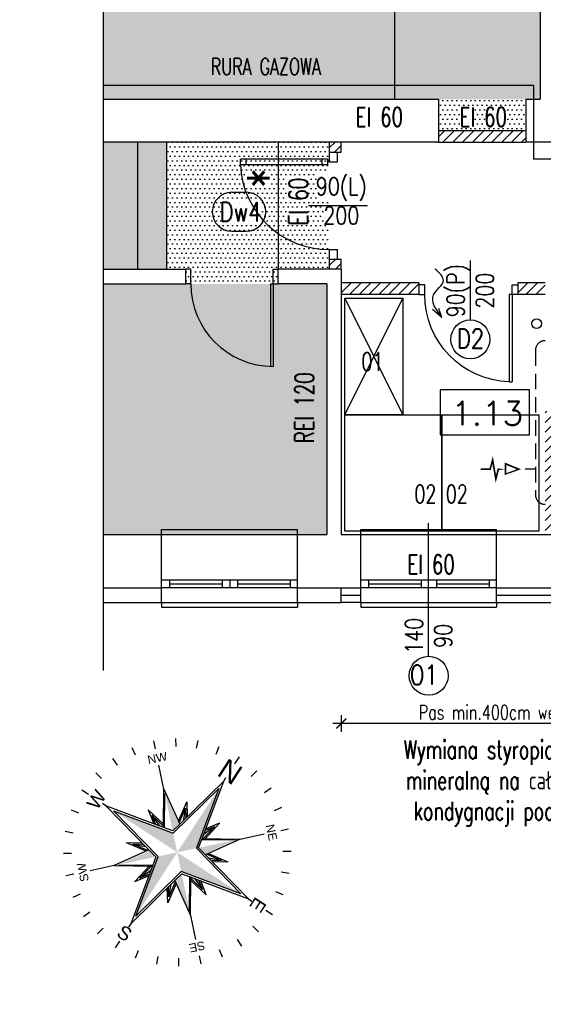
# Model space of a CAD drawing. Header units: millimetres. Extents: x 31969 to 285678, y -69766 to -1123.
# Tile 159 of 176: x 180876 to 181415, y -11089 to -10075. Entities that reach past the tile are written whole.
import ezdxf
from ezdxf.enums import TextEntityAlignment as Align
from ezdxf.lldxf.tags import DXFTag

# ---------------------------------------------------------------- set-up
doc = ezdxf.new("R2010")
doc.units = ezdxf.units.MM
doc.linetypes.add('KRE_16_8', pattern=[24, 16, -8])
for name, color, linetype in [('a- wentylacja Łukasza 2', 118, 'Continuous'), ('a-biblioteka', 251, 'Continuous'), ('a-izolacja 1', 3, 'Continuous'), ('a-opis 1', 3, 'Continuous'), ('a-opis 3', 15, 'Continuous'), ('a-opis stolarki 1', 3, 'Continuous'), ('a-opis stolarki 2', 1, 'Continuous'), ('a-opis technologii 2', 12, 'Continuous'), ('a-przekrój 1', 3, 'Continuous'), ('a-przekrój 2', 251, 'Continuous'), ('a-schody', 3, 'Continuous'), ('a-stolarka drzwiowa', 3, 'Continuous'), ('a-stolarka istniejąca', 3, 'Continuous'), ('a-stolarka okienna', 3, 'Continuous'), ('a-szkło', 4, 'Continuous'), ('a-szraf', 252, 'Continuous'), ('a-wymiary', 11, 'Continuous'), ('a-wyposażenie', 84, 'Continuous'), ('a-ściany działowe projektowane', 5, 'Continuous'), ('a-ściany istniejące murowane', 6, 'Continuous')]:
    doc.layers.add(name, color=color, linetype=linetype)
doc.styles.add('APLUS', font='arial.ttf', dxfattribs={"width": 0.6})
doc.styles.add('MAREK', font='simplex.shx')
doc.styles.add('RS01507', font='romans.shx', dxfattribs={"width": 0.7, "height": 0.15})
doc.styles.add('WYMIAR', font='romans.shx', dxfattribs={"width": 0.8})
doc.linetypes.add('BATTING', pattern='A,0.0001,-0.1,[134,ltypeshp.shx,S=0.1,R=0,X=-0.1,Y=0],-0.2,[134,ltypeshp.shx,S=0.1,R=180,X=0.1,Y=0],-0.1', length=0.4001)
tags = doc.linetypes.add('DASHED', pattern=[0.75, 0.5, -0.25]).pattern_tags.tags
tags[6:7] = [DXFTag(74, 4), DXFTag(75, 0), DXFTag(340, '0'), DXFTag(46, 1.0), DXFTag(50, 0.0), DXFTag(44, 0.0), DXFTag(45, 0.0)]
tags[4:5] = [DXFTag(74, 4), DXFTag(75, 0), DXFTag(340, '0'), DXFTag(46, 1.0), DXFTag(50, 0.0), DXFTag(44, 0.0), DXFTag(45, 0.0)]
doc.dimstyles.new('MAREK', dxfattribs={"dimscale": 0.85, "dimtxt": 17, "dimasz": 12, "dimexe": 10, "dimexo": 0.625, "dimgap": 5, "dimtad": 1, "dimdec": 1, "dimdsep": 46, "dimtxsty": 'MAREK', "dimblk1": 'ARCHTICK', "dimblk2": 'ARCHTICK', "dimsah": 1, "dimcen": 2.5, "dimdle": 10, "dimadec": 0, "dimazin": 0, "dimtfac": 1, "dimtdec": 1, "dimtmove": 1, "dimatfit": 3, "dimldrblk": 'ARCHTICK', "dimfxl": 10, "dimfxlon": 1, "dimtolj": 1, "dimtzin": 0, "dimarcsym": 0})
pattern_1 = [(0, (40748.73406405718, 0), (2.38125, 4.762499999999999), [0, -4.762499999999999])]
pattern_2 = [(45, (40748.73406405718, 0), (-5.051394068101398, 5.051394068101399), [])]

# ---------------------------------------------------------------- blocks, each defined once
blk = doc.blocks.new('SYMBOL N')
for p, q in [((-45.98442261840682, 227.7220822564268), (-49.48439872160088, 245.0540076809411)), ((0.001221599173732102, 232.3188148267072), (0.001221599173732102, 250.0005984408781)), ((45.37558924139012, 227.8446748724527), (48.82513411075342, 245.1867079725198)), ((-89.1332630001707, 214.539166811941), (-95.91730557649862, 230.8677380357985)), ((88.72367474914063, 214.7098965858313), (95.4726756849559, 231.0529825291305)), ((-129.0678640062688, 193.1661357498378), (-138.891336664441, 207.8680015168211)), ((0.001221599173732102, 186.9462188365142), (0.001221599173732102, 195.8501365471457)), ((128.5514677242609, 193.5118141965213), (138.3321328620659, 208.2421930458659)), ((-164.2116190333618, 164.2931734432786), (-176.7145281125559, 176.7960825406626)), ((0.001221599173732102, 186.9462188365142), (-29.30092200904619, 55.07801100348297)), ((29.3197894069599, 55.00409735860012), (0.001221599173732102, 186.9462188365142)), ((164.312016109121, 164.23737633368), (176.8149252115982, 176.7402854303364)), ((-30.3526526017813, 30.35447264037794), (0.001221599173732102, 166.9557754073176)), ((0.001221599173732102, 166.9557754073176), (30.35509580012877, 30.35447264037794)), ((-193.4829241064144, 128.5377237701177), (-208.213302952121, 138.3183889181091)), ((-99.99549178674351, 100.0400379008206), (-138.0721386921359, 138.1450252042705)), ((100.0588805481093, 100.0212490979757), (138.163867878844, 138.0978960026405)), ((193.1667589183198, 129.069684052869), (207.8686246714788, 138.8931566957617)), ((-214.6789808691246, 88.71541057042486), (-231.0220668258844, 95.46441150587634)), ((-29.21939230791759, 55.05989446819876), (-99.95848347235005, 100.0770462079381)), ((-99.95848347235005, 100.0770462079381), (-54.95738044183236, 29.36317367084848)), ((-92.89079442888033, 93.00935715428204), (-52.70583726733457, 29.86348411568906)), ((-35.22229815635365, 58.82263717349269), (-43.24608102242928, 104.4088229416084)), ((-43.24608102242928, 104.4088229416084), (-24.33268790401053, 77.43651605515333)), ((-31.73345797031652, 56.60240785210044), (-37.86087678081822, 91.41462273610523)), ((-37.86087678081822, 91.41462273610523), (-25.22942034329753, 73.40095814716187)), ((-37.86087678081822, 91.41462273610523), (-27.03480209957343, 65.27621268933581)), ((-37.76280993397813, 91.45517871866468), (-26.96477593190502, 65.30517232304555)), ((43.37293483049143, 104.3923532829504), (24.41191385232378, 77.45350660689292)), ((37.96477954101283, 91.40768848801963), (25.30151443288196, 73.41637055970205)), ((37.96477954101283, 91.40768848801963), (27.09253775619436, 65.28844785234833)), ((37.96134326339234, 91.37396159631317), (27.1072403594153, 65.2471779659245)), ((29.3197894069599, 55.00409735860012), (100.0588805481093, 100.0212490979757)), ((29.82009985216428, 52.75255417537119), (92.99119150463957, 92.9535600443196)), ((31.7758605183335, 56.60635449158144), (37.96477954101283, 91.40768848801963)), ((35.26861819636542, 58.82041590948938), (43.37293483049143, 104.3923532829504)), ((100.0588805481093, 100.0212490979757), (55.05796226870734, 29.30737656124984)), ((214.5397899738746, 89.13508304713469), (230.8683611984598, 95.91912561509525)), ((-227.8128295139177, 45.37311595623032), (-245.1548626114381, 48.82266081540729)), ((-58.81859587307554, 35.26799504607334), (-104.390533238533, 43.37231167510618)), ((-104.390533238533, 43.37231167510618), (-77.45168655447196, 24.41129069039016)), ((-29.30092200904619, 55.07801100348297), (-33.98708560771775, 33.9889056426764)), ((33.98952880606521, 33.9889056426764), (29.3197894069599, 55.00409735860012)), ((58.82326032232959, 35.22411821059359), (104.4094461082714, 43.24790105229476)), ((104.4094461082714, 43.24790105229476), (77.43713921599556, 24.33450796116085)), ((227.7227054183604, 45.98624265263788), (245.0546308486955, 49.48621877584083)), ((-54.95017428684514, 29.33074393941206), (-186.9443987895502, 0.0005984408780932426)), ((-166.9539553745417, 0.0005984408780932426), (-30.3526526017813, 30.35447264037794)), ((-91.40586845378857, 37.96415637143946), (-65.28662782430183, 27.0919146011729)), ((-56.60453445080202, 31.77523735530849), (-91.40586845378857, 37.96415637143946)), ((-91.40586845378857, 37.96415637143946), (-73.4145505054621, 25.3008912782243)), ((-91.37214156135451, 37.96072010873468), (-65.24535791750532, 27.10661721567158)), ((-33.98708560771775, 33.9889056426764), (-54.95017428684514, 29.33074393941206)), ((30.35509580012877, 30.35447264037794), (166.9563985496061, 0.0005984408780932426)), ((55.05795358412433, 29.30733744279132), (33.98952880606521, 33.9889056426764)), ((186.9468420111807, 0.0005984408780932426), (55.05795358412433, 29.30733744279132)), ((56.6030310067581, 31.7352780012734), (91.41524590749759, 37.86269681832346)), ((91.41524590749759, 37.86269681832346), (65.27683586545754, 27.03662215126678)), ((91.41524590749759, 37.86269681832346), (73.40158131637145, 25.23124038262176)), ((-232.3169947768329, 0.0005984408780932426), (-249.9987784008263, 0.0005984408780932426)), ((-186.9443987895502, 0.0005984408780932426), (-195.8483165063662, 0.0005984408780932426)), ((-186.9443987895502, 0.0005984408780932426), (-55.00227731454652, -29.31796936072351)), ((-30.3526526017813, -30.35327575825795), (-166.9539553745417, 0.0005984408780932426)), ((166.9563985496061, 0.0005984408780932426), (30.35509580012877, -30.35327575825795)), ((55.12164808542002, -29.29198714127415), (186.9468420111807, 0.0005984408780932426)), ((186.9468420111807, 0.0005984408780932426), (195.8507597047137, 0.0005984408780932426)), ((232.3194379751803, 0.0005984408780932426), (250.0012215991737, 0.0005984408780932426)), ((-104.390533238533, -43.37111479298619), (-77.45168655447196, -24.41009380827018)), ((-58.81859587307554, -35.26679816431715), (-104.390533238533, -43.37111479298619)), ((-55.00227731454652, -29.31796936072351), (-100.0194290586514, -100.057060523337)), ((-91.45335868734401, -37.76343309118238), (-65.30335228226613, -26.96539910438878)), ((-91.40586845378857, -37.96295948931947), (-73.4145505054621, -25.29969439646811)), ((-91.40586845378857, -37.96295948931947), (-65.28662782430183, -27.09071771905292)), ((-56.60453445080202, -31.7740404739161), (-91.40586845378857, -37.96295948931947)), ((-55.00227731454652, -29.31796936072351), (-33.98708560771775, -33.98770876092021)), ((-33.98708560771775, -33.98770876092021), (-29.30555650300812, -55.05595748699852)), ((0.001221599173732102, -166.9545785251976), (-30.3526526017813, -30.35327575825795)), ((30.35509580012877, -30.35327575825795), (0.001221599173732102, -166.9545785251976)), ((29.32442390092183, -54.98204384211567), (33.98952880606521, -33.98770876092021)), ((33.98952880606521, -33.98770876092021), (55.12164808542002, -29.29198714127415)), ((52.85113123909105, -29.76248269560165), (93.05213709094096, -92.93357435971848)), ((55.10267441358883, -29.26217225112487), (100.1198261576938, -100.0012634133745)), ((56.6030310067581, -31.73408111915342), (91.41524590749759, -37.86149993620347)), ((58.82326032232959, -35.2229213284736), (104.4094461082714, -43.24670417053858)), ((91.41524590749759, -37.86149993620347), (65.27683586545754, -27.0354252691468)), ((91.41524590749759, -37.86149993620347), (73.40158131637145, -25.23004350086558)), ((104.4094461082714, -43.24670417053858), (77.43713921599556, -24.33331107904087)), ((-227.7202621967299, -45.9850457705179), (-245.052187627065, -49.48502189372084)), ((-100.0194290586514, -100.057060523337), (-29.30555650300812, -55.05595748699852)), ((-92.95174001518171, -92.98937146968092), (-29.8058669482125, -52.80441430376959)), ((-35.22229815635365, -58.82144029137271), (-43.24608102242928, -104.4076260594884)), ((-31.73345797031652, -56.60121097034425), (-37.86087678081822, -91.41342585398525)), ((-29.30555650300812, -55.05595748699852), (0.001221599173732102, -186.9450219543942)), ((0.001221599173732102, -186.9450219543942), (29.32442390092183, -54.98204384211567)), ((100.1198261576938, -100.0012634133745), (29.40595360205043, -55.00016037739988)), ((31.7758605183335, -56.60515760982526), (37.96477954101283, -91.40649160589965)), ((35.26861819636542, -58.8192190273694), (43.37293483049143, -104.3911564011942)), ((227.8957445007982, -45.27295533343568), (245.2377775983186, -48.72250019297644)), ((-43.24608102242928, -104.4076260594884), (-24.33268790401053, -77.43531917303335)), ((-37.86087678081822, -91.41342585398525), (-27.03480209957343, -65.27501580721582)), ((-37.86087678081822, -91.41342585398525), (-27.03480209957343, -65.27501580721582)), ((-37.86087678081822, -91.41342585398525), (-25.22942034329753, -73.39976126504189)), ((43.37293483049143, -104.3911564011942), (24.41191385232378, -77.45230972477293)), ((37.96477954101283, -91.40649160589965), (25.30151443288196, -73.41517367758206)), ((37.86331997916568, -91.41342585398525), (27.03724529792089, -65.27501580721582)), ((37.96477954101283, -91.40649160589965), (27.09253775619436, -65.28725097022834)), ((-214.5373467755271, -89.1338861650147), (-230.8659180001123, -95.91792873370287)), ((-99.95848347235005, -100.038271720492), (-138.0634707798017, -138.1149186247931)), ((100.1198261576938, -100.0012634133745), (138.1964730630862, -138.1062507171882)), ((214.7795691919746, -88.63274546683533), (231.1226551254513, -95.38174640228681)), ((-193.1643156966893, -129.0684871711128), (-207.8661814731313, -138.8919598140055)), ((193.5974084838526, -128.4755653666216), (208.3277873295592, -138.2562305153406)), ((-164.2116190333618, -164.2543989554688), (-176.7145281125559, -176.7573080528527)), ((164.335953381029, -164.2543989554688), (176.8388624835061, -176.7573080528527)), ((-128.4494023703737, -193.5090870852), (-138.2300675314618, -208.2394659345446)), ((0.001221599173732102, -186.9450219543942), (0.001221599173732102, -195.8489396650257)), ((129.0703072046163, -193.1649388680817), (138.8937798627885, -207.8668046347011)), ((-88.62378387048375, -214.6879424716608), (-95.37278480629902, -231.03102841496)), ((89.13570619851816, -214.537969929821), (95.91974877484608, -230.8665411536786)), ((-45.28157815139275, -227.8042066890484), (-48.73112299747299, -245.1462397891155)), ((0.001221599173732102, -232.3176179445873), (0.001221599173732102, -249.9994015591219)), ((45.98686579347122, -227.7208853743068), (49.48684191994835, -245.0528107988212))]:
    blk.add_line(p, q)
for points in [[(30.35509580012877, 30.35447264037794), (0.001221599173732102, 166.9557754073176), (0.001221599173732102, 0.0005984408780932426)], [(-33.8891317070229, 34.04470275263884), (-92.89079442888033, 93.00935715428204), (-29.71970275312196, 52.80835128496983)], [(-25.15068109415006, 73.42797676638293), (-37.76280993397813, 91.45517871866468), (-26.96477593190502, 65.30517232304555)], [(27.1072403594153, 65.2471779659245), (37.96134326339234, 91.37396159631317), (29.35290910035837, 55.08957580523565), (31.81109345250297, 56.65022069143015)], [(33.98952880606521, 33.9889056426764), (52.80623434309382, 29.80768700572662), (92.99119150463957, 92.9535600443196)], [(-30.3526526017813, 30.35447264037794), (-166.9539553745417, 0.0005984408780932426), (0.001221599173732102, 0.0005984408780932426)], [(-65.24535791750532, 27.10661721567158), (-91.37214156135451, 37.96072010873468), (-55.0877557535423, 29.35228595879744), (-56.64840065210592, 31.81047027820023)], [(73.40158131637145, 25.23124038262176), (91.41524590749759, 37.86269681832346), (65.27683586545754, 27.03662215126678)], [(0.001221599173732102, -166.9545785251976), (0.001221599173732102, 0.0005984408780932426), (-30.3526526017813, -30.35327575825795)], [(30.35509580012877, -30.35327575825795), (166.9563985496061, 0.0005984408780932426), (0.001221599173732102, 0.0005984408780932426)], [(-33.98708560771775, -33.98770876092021), (-92.95174001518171, -92.98937146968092), (-52.75073414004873, -29.81827980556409)], [(-73.42615671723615, -25.15130427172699), (-91.45335868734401, -37.76343309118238), (-65.30335228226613, -26.96539910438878)], [(93.05213709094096, -92.93357435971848), (33.98952880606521, -33.98770876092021), (29.90626404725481, -52.74861719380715)], [(65.27683586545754, -27.0354252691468), (91.41524590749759, -37.86149993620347), (55.12164808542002, -29.29198714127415), (56.68492858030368, -31.74849619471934)], [(-27.03480209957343, -65.27501580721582), (-37.86087678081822, -91.41342585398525), (-29.2913639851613, -55.11982805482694), (-31.74787302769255, -56.68310854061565)], [(25.231863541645, -73.39976126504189), (37.86331997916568, -91.41342585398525), (27.03724529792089, -65.27501580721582)]]:
    blk.add_solid(points)
at = {"style": 'APLUS'}
blk.add_text('W', height=29.91129926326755, dxfattribs=at).set_placement((0.001221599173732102, 211.8215677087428), align=Align.MIDDLE)
for s, height, rotation, p in [('SW', 18.69456203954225, 44.99999999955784, (-149.7788221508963, 149.7806422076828)), ('NW', 18.69456203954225, 315.0000000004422, (149.7812653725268, 149.7806422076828)), ('S', 29.91129926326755, 270, (-211.8197476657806, 0.0005984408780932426)), ('N', 44.86694889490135, 270, (211.8221908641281, -0.6641924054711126)), ('SE', 18.69456203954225, 135.0000000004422, (-149.7788221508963, -149.7794453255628)), ('NE', 18.69456203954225, 224.9999999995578, (149.7812653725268, -149.7794453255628)), ('E', 29.91129926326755, 180, (0.001221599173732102, -211.8203708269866))]:
    blk.add_text(s, height=height, rotation=rotation, dxfattribs=at).set_placement(p, align=Align.MIDDLE)
blk = doc.blocks.new('A$C42BE72CD')
at = {"layer": 'a-stolarka drzwiowa'}
for p, q in [((5.999947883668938, 99.9500125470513), (-5.211633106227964e-05, 99.9500125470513)), ((5.999947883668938, 89.9500125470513), (5.999947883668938, 99.9500125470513)), ((95.99994788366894, 89.9500125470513), (95.99994788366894, 99.9500125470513)), ((95.99994788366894, 99.9500125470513), (101.9999478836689, 99.9500125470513)), ((-5.211633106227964e-05, 89.9500125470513), (5.999947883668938, 89.9500125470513)), ((5.999947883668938, 89.9500125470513), (8.999947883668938, 89.9500125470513)), ((5.999947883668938, 89.9500125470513), (5.999947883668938, 2.64436675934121e-05)), ((8.999947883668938, 89.9500125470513), (8.999947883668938, 2.64436675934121e-05)), ((101.9999478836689, 89.9500125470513), (95.99994788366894, 89.9500125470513)), ((8.999947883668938, 2.64436675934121e-05), (5.999947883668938, 2.64436675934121e-05))]:
    blk.add_line(p, q, dxfattribs=at)
at = {"layer": 'a-stolarka drzwiowa', "linetype": 'DASHED', "lineweight": 25, "ltscale": 20}
blk.add_arc((5.999947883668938, 89.95001254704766), 89.9999999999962, 271.9102131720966, 0, dxfattribs=at)
blk = doc.blocks.new('_ARCHTICK')
at = {"color": 0, "linetype": 'ByBlock', "const_width": 0.15}
blk.add_lwpolyline([(-0.5, -0.5), (0.5, 0.5)], dxfattribs=at)
blk = doc.blocks.new('*D840')
at = {"layer": 'a-wymiary', "color": 0, "lineweight": -2, "ltscale": 100}
for p, q in [((181206.8057836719, -10791.21637239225), (181206.8057836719, -10808.21637239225)), ((181606.8057836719, -10791.21637239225), (181606.8057836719, -10808.21637239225)), ((181615.3057836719, -10799.71637239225), (181198.3057836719, -10799.71637239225))]:
    blk.add_line(p, q, dxfattribs=at)
at = {"layer": 'DEFPOINTS', "color": 0, "ltscale": 100}
for p in [(181206.8057836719, -10779.77179031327), (181606.8057836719, -10779.77179031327), (181206.8057836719, -10799.71637239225)]:
    blk.add_point(p, dxfattribs=at)
at = {"layer": 'a-wymiary', "color": 0, "lineweight": -2, "ltscale": 100, "xscale": 10.2, "yscale": 10.2, "zscale": 10.2, "rotation": 180}
blk.add_blockref('_ARCHTICK', (181206.8057836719, -10799.71637239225), dxfattribs=at)
at = {"layer": 'a-wymiary', "color": 0, "lineweight": -2, "ltscale": 100, "xscale": 10.2, "yscale": 10.2, "zscale": 10.2}
blk.add_blockref('_ARCHTICK', (181606.8057836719, -10799.71637239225), dxfattribs=at)
at = {"layer": 'a-wymiary', "color": 0, "ltscale": 100, "insert": (181406.8057836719, -10788.24137239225), "char_height": 14.45, "attachment_point": 5, "style": 'MAREK'}
blk.add_mtext('\\A1;{\\W0.75;Pas min.400cm wełna mineralna}', dxfattribs=at)

msp = doc.modelspace()

# ---------------------------------------------------------------- hatches: boundary and pattern name
at = {"layer": 'a-przekrój 2', "ltscale": 0.1}
h = msp.add_hatch(dxfattribs=at)
h.set_pattern_fill('LINE', color=256, scale=2.25, angle=45)
h.set_pattern_definition(pattern_2)
h.paths.add_polyline_path([(181306.8057836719, -10201.09663652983), (181306.8057836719, -10189.09663652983), (181396.8057836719, -10189.09663652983), (181396.8057836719, -10201.09663652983)])
h = msp.add_hatch(dxfattribs=at)
h.set_pattern_fill('LINE', color=256, scale=2.25, angle=45)
h.set_pattern_definition(pattern_2)
h.paths.add_polyline_path([(181206.8057836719, -10201.09663652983), (181194.8057836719, -10201.09663652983), (181194.8057836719, -10211.59663652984), (181202.8057836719, -10211.59663652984), (181206.8057836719, -10211.59663652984)])
h.paths.add_polyline_path([(181206.8057836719, -10321.59663652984), (181194.8057836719, -10321.59663652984), (181194.8057836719, -10332.09663652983), (181206.8057836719, -10332.09663652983)])
h = msp.add_hatch(dxfattribs=at)
h.set_pattern_fill('LINE', color=256, scale=2.25, angle=45)
h.set_pattern_definition(pattern_2)
h.paths.add_polyline_path([(181428.8057836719, -10605.09663652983), (181428.8057836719, -10478.09663652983), (181416.8057836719, -10478.09663652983), (181416.8057836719, -10605.09663652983)])
h.paths.add_polyline_path([(181509.8057836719, -10358.09663652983), (181509.8057836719, -10346.09663652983), (181441.8057836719, -10346.09663652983), (181441.8057836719, -10358.09663652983)])
h.paths.add_polyline_path([(181611.8057836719, -10346.09663652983), (181611.8057836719, -10358.09663652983), (181621.8057836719, -10358.09663652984), (181621.8057836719, -10346.09663652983)])
h.paths.add_polyline_path([(181388.8057836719, -10358.09663652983), (181388.8057836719, -10346.09663652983), (181416.8057836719, -10346.09663652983), (181416.8057836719, -10358.09663652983)])
h.paths.add_polyline_path([(181286.8057836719, -10358.09663652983), (181286.8057836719, -10346.09663652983), (181206.8057836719, -10346.09663652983), (181206.8057836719, -10358.09663652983)])
at = {"layer": 'a-szraf', "ltscale": 30}
h = msp.add_hatch(dxfattribs=at)
h.set_pattern_fill('DOTS', color=256, scale=3)
h.set_pattern_definition([(0, (40748.73406405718, -3342.232087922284), (2.38125, 4.762499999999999), [0, -4.762499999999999])])
h.paths.add_polyline_path([(181191.8057836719, -10347.09663652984), (180961.8057836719, -10347.09663652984), (180961.8057836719, -10605.09663652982), (181191.8057836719, -10605.09663652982)])
h.paths.add_polyline_path([(181026.8057836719, -10201.09663652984), (180961.8057836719, -10201.09663652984), (180961.8057836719, -10332.09663652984), (181026.8057836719, -10332.09663652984)])
h.paths.add_polyline_path([(181411.8057836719, -9604.096636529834), (180961.8057836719, -9604.096636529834), (180961.8057836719, -10157.09663652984), (181411.8057836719, -10157.09663652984)])
h = msp.add_hatch(dxfattribs=at)
h.set_pattern_fill('DOTS', color=256, scale=3)
h.set_pattern_definition(pattern_1)
h.paths.add_polyline_path([(181396.8057836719, -10157.09663652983), (181306.8057836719, -10157.09663652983), (181306.8057836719, -10189.09663652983), (181396.8057836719, -10189.09663652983)])
h = msp.add_hatch(dxfattribs=at)
h.set_pattern_fill('DOTS', color=256, scale=3)
h.set_pattern_definition(pattern_1)
h.paths.add_polyline_path([(181141.8057836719, -10332.09663652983), (181046.8057836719, -10332.09663652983), (181046.8057836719, -10347.09663652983), (181141.8057836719, -10347.09663652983)])
h.paths.add_polyline_path([(181194.8057836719, -10201.09663652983), (181026.8057836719, -10201.09663652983), (181026.8057836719, -10332.09663652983), (181194.8057836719, -10332.09663652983)])

# ---------------------------------------------------------------- linework, layer by layer
at = {"layer": 'a- wentylacja Łukasza 2', "linetype": 'DASHED', "ltscale": 0.009000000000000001}
for q in [(181300.6623825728, -10373.47998620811), (181307.1938695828, -10372.57962125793)]:
    msp.add_line((181310.5375121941, -10381.76620383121), q, dxfattribs=at)
at = {"layer": 'a- wentylacja Łukasza 2', "linetype": 'KRE_16_8'}
for p, q in [((181406.8057836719, -10415.59663652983), (181406.8057836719, -10564.08689875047)), ((181406.8057836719, -10538.03628770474), (181396.2457836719, -10538.03628770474))]:
    msp.add_line(p, q, dxfattribs=at)
at = {"layer": 'a- wentylacja Łukasza 2', "ltscale": 0.5, "const_width": 1.741824}
msp.add_lwpolyline([(181350.2937116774, -10537.9625723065), (181360.1573821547, -10537.96257230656), (181362.7402790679, -10528.57069015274), (181366.0387036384, -10547.95534740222), (181368.62170725, -10537.96257230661), (181375.8415686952, -10537.96257230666), (181375.8415686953, -10544.05422876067), (181389.7872664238, -10537.96257230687), (181375.8415686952, -10532.27843634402), (181375.8415686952, -10537.96257230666)], dxfattribs=at)
at = {"layer": 'a- wentylacja Łukasza 2', "linetype": 'KRE_16_8'}
for centre, start, end in [((181416.8057836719, -10415.59663652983), 90, 180), ((181416.8057836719, -10564.08689875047), 180, 270)]:
    msp.add_arc(centre, 10, start, end, dxfattribs=at)
at = {"layer": 'a- wentylacja Łukasza 2', "linetype": 'DASHED', "ltscale": 0.009000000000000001}
msp.add_spline([(181310.5375121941, -10381.76620383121), (181301.9720974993, -10358.23292036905), (181312.0295502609, -10343.86938925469), (181303.6997594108, -10331.97321505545)], degree=3, dxfattribs=at)
at = {"layer": 'a-izolacja 1'}
for p, q in [((180961.8057836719, -10660.09663652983), (181021.8057836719, -10660.09663652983)), ((181161.8057836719, -10660.09663652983), (181206.8057836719, -10660.09663652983)), ((181366.8057836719, -10675.09663652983), (181366.8057836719, -10660.09663652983)), ((181226.8057836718, -10675.09663652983), (181206.8057836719, -10675.09663652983)), ((181366.8057836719, -10675.09663652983), (181461.8057836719, -10675.09663652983))]:
    msp.add_line(p, q, dxfattribs=at)
at = {"layer": 'a-opis 3'}
msp.add_lwpolyline([(181400.5776243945, -10456.20376256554), (181308.6629231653, -10456.20376256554), (181308.6629231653, -10502.43995177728), (181400.5776243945, -10502.43995177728)], close=True, dxfattribs=at)
at = {"layer": 'a-opis stolarki 1'}
for p, q in [((181173.0338807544, -10266.59663652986), (181233.8281875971, -10266.59663652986)), ((181339.8057836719, -10384.23227512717), (181339.8057836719, -10322.94329542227))]:
    msp.add_line(p, q, dxfattribs=at)
at = {"layer": 'a-opis stolarki 2'}
for p, q in [((181094.0392569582, -10252.85976794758), (181109.0392569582, -10252.85976794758)), ((181094.0392569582, -10292.95476794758), (181109.0392569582, -10292.95476794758)), ((181296.8057836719, -10730.52524394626), (181296.8057836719, -10593.40270311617))]:
    msp.add_line(p, q, dxfattribs=at)
for centre in [(181339.8057836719, -10404.27977512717), (181296.8057836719, -10750.57274394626)]:
    msp.add_circle(centre, 20.0475, dxfattribs=at)
for centre, start, end in [((181094.0392569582, -10272.90726794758), 90, 270), ((181109.0392569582, -10272.90726794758), 270, 90)]:
    msp.add_arc(centre, 20.0475, start, end, dxfattribs=at)
at = {"layer": 'a-przekrój 1', "ltscale": 100}
msp.add_circle((181408.0523983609, -10388.01626765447), 5, dxfattribs=at)
at = {"layer": 'a-przekrój 2', "linetype": 'BATTING', "ltscale": 15}
for p, q in [((181206.8057836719, -10667.59663652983), (181226.8057836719, -10667.59663652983)), ((181366.8057836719, -10667.59663652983), (181461.8057836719, -10667.59663652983))]:
    msp.add_line(p, q, dxfattribs=at)
at = {"layer": 'a-schody'}
for p, q in [((181261.8057836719, -10007.09663652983), (181261.8057836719, -10157.09663652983)), ((180996.8057836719, -10201.09663652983), (180996.8057836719, -10332.09663652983)), ((181026.8057836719, -10201.09663652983), (181026.8057836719, -10332.09663652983)), ((181141.8057836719, -10201.09663652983), (181141.8057836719, -10332.09663652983))]:
    msp.add_line(p, q, dxfattribs=at)
at = {"layer": 'a-stolarka drzwiowa'}
for p, q in [((181194.8057836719, -10221.59663652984), (181194.8057836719, -10211.59663652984)), ((181194.8057836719, -10211.59663652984), (181202.8057836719, -10211.59663652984)), ((181202.8057836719, -10221.59663652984), (181202.8057836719, -10211.59663652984)), ((181192.8057836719, -10218.59663652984), (181102.8937382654, -10218.59663652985)), ((181102.8937382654, -10224.59663652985), (181102.8937382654, -10218.59663652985)), ((181192.8057836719, -10224.59663652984), (181102.8937382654, -10224.59663652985)), ((181108.8937382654, -10224.59663652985), (181108.8937382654, -10218.59663652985)), ((181186.8057836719, -10218.59663652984), (181186.8057836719, -10224.59663652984)), ((181192.8057836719, -10218.59663652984), (181192.8057836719, -10224.59663652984)), ((181194.8057836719, -10221.59663652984), (181202.8057836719, -10221.59663652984)), ((181194.8057836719, -10321.59663652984), (181194.8057836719, -10311.59663652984)), ((181194.8057836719, -10311.59663652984), (181202.8057836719, -10311.59663652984)), ((181202.8057836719, -10321.59663652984), (181202.8057836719, -10311.59663652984)), ((181194.8057836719, -10321.59663652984), (181202.8057836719, -10321.59663652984))]:
    msp.add_line(p, q, dxfattribs=at)
msp.add_circle((181193.8057836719, -10220.59663652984), 1, dxfattribs=at)
at = {"layer": 'a-stolarka drzwiowa', "linetype": 'DASHED', "lineweight": 25, "ltscale": 20}
msp.add_arc((181193.8057836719, -10220.59663652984), 91, 182.5193075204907, 270.5207779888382, dxfattribs=at)
at = {"layer": 'a-stolarka istniejąca', "ltscale": 40}
for p, q in [((181051.8057836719, -10332.09663652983), (181046.8057836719, -10332.09663652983)), ((181051.8057836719, -10347.09663652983), (181051.8057836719, -10332.09663652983)), ((181136.8057836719, -10332.09663652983), (181141.8057836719, -10332.09663652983)), ((181136.8057836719, -10347.09663652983), (181136.8057836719, -10332.09663652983)), ((181136.8057836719, -10332.09663652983), (181141.8057836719, -10332.09663652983)), ((181051.8057836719, -10347.09663652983), (181046.8057836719, -10347.09663652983)), ((181133.8057836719, -10347.09663652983), (181133.8057836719, -10432.04367885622)), ((181133.8057836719, -10347.09663652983), (181136.8057836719, -10347.09663652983)), ((181136.8057836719, -10347.09663652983), (181136.8057836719, -10432.09663652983)), ((181136.8057836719, -10347.09663652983), (181141.8057836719, -10347.09663652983))]:
    msp.add_line(p, q, dxfattribs=at)
msp.add_arc((181136.8057836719, -10347.09663652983), 85, 180, 270, dxfattribs=at)
at = {"layer": 'a-stolarka okienna', "linetype": 'DASHED', "lineweight": 25, "ltscale": 40}
for p, q in [((181404.8260642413, -10142.71259014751), (180961.8057836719, -10142.71259014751)), ((181404.8260642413, -10142.71259014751), (181404.8260642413, -10218.55307775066)), ((184271.0636637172, -10218.55307775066), (181404.8260642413, -10218.55307775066))]:
    msp.add_line(p, q, dxfattribs=at)
at = {"layer": 'a-stolarka okienna', "ltscale": 40}
for p, q in [((181021.8057836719, -10605.09663652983), (181021.8057836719, -10600.09663652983)), ((181021.8057836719, -10600.09663652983), (181161.8057836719, -10600.09663652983)), ((181161.8057836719, -10605.09663652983), (181161.8057836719, -10600.09663652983)), ((181226.8057836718, -10605.09663652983), (181226.8057836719, -10600.09663652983)), ((181226.8057836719, -10600.09663652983), (181366.8057836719, -10600.09663652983)), ((181366.8057836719, -10605.09663652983), (181366.8057836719, -10600.09663652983)), ((181021.8057836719, -10675.09663652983), (181021.8057836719, -10680.09663652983)), ((181021.8057836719, -10680.09663652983), (181161.8057836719, -10680.09663652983)), ((181161.8057836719, -10675.09663652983), (181161.8057836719, -10680.09663652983)), ((181226.8057836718, -10675.09663652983), (181226.8057836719, -10680.09663652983)), ((181226.8057836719, -10680.09663652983), (181366.8057836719, -10680.09663652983)), ((181366.8057836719, -10675.09663652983), (181366.8057836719, -10680.09663652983))]:
    msp.add_line(p, q, dxfattribs=at)
at = {"layer": 'a-stolarka okienna', "linetype": 'DASHED', "lineweight": 25, "ltscale": 20}
for p, q in [((181021.8057836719, -10605.09663652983), (181161.8057836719, -10605.09663652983)), ((181226.8057836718, -10605.09663652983), (181366.8057836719, -10605.09663652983)), ((181021.8057836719, -10675.09663652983), (181161.8057836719, -10675.09663652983)), ((181226.8057836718, -10675.09663652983), (181366.8057836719, -10675.09663652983))]:
    msp.add_line(p, q, dxfattribs=at)
at = {"layer": 'a-stolarka okienna'}
for p, q in [((181161.8057836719, -10652.09663652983), (181022.0306485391, -10652.09663652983)), ((181030.0306485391, -10652.09663652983), (181030.0306485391, -10660.09663652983)), ((181084.0306485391, -10652.09663652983), (181084.0306485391, -10660.09663652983)), ((181091.9182161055, -10652.09663652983), (181091.9182161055, -10660.09663652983)), ((181099.8057836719, -10652.09663652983), (181099.8057836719, -10660.09663652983)), ((181154.0306485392, -10652.09663652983), (181154.0306485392, -10660.09663652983)), ((181366.8057836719, -10652.09663652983), (181227.030648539, -10652.09663652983)), ((181235.0306485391, -10652.09663652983), (181235.0306485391, -10660.09663652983)), ((181289.0306485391, -10652.09663652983), (181289.0306485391, -10660.09663652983)), ((181304.8057836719, -10652.09663652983), (181304.8057836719, -10660.09663652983)), ((181359.0306485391, -10652.09663652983), (181359.0306485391, -10660.09663652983)), ((181161.8057836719, -10660.09663652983), (181021.8057836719, -10660.09663652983)), ((181366.8057836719, -10660.09663652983), (181226.8057836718, -10660.09663652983))]:
    msp.add_line(p, q, dxfattribs=at)
at = {"layer": 'a-szkło', "ltscale": 2}
for p, q in [((181030.0306485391, -10656.09663652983), (181084.0306485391, -10656.09663652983)), ((181099.8057836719, -10656.09663652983), (181154.0306485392, -10656.09663652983)), ((181235.0306485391, -10656.09663652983), (181289.0306485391, -10656.09663652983)), ((181304.8057836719, -10656.09663652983), (181359.0306485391, -10656.09663652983))]:
    msp.add_line(p, q, dxfattribs=at)
at = {"layer": 'a-wyposażenie'}
for p, q in [((181210.3839149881, -10481.8191517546), (181270.3839149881, -10361.8191517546)), ((181210.3839149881, -10361.8191517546), (181270.3839149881, -10481.8191517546))]:
    msp.add_line(p, q, dxfattribs=at)
for points in [[(181210.3839149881, -10481.8191517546), (181210.3839149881, -10361.8191517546), (181270.3839149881, -10361.8191517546), (181270.3839149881, -10481.8191517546)], [(181210.3839149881, -10601.8191517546), (181210.3839149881, -10481.8191517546), (181310.3839149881, -10481.8191517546), (181310.3839149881, -10601.8191517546)], [(181310.3839149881, -10601.8191517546), (181310.3839149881, -10481.8191517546), (181410.3839149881, -10481.8191517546), (181410.3839149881, -10601.8191517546)]]:
    msp.add_lwpolyline(points, close=True, dxfattribs=at)
at = {"layer": 'a-ściany działowe projektowane', "ltscale": 20}
for p, q in [((181306.8057836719, -10189.09663652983), (181396.8057836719, -10189.09663652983)), ((181194.8057836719, -10211.59663652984), (181194.8057836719, -10201.09663652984)), ((181206.8057836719, -10211.59663652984), (181206.8057836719, -10201.09663652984)), ((181306.8057836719, -10201.09663652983), (181396.8057836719, -10201.09663652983)), ((181194.8057836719, -10211.59663652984), (181206.8057836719, -10211.59663652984)), ((181194.8057836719, -10332.09663652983), (181194.8057836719, -10321.59663652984)), ((181194.8057836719, -10321.59663652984), (181206.8057836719, -10321.59663652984)), ((181206.8057836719, -10332.09663652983), (181206.8057836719, -10321.59663652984)), ((181286.8057836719, -10346.09663652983), (181206.8057836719, -10346.09663652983)), ((181286.8057836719, -10346.09663652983), (181286.8057836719, -10358.09663652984)), ((181416.8057836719, -10346.09663652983), (181388.8057836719, -10346.09663652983)), ((181388.8057836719, -10346.09663652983), (181388.8057836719, -10358.09663652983)), ((181286.8057836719, -10358.09663652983), (181206.8057836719, -10358.09663652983)), ((181416.8057836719, -10358.09663652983), (181388.8057836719, -10358.09663652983))]:
    msp.add_line(p, q, dxfattribs=at)
at = {"layer": 'a-ściany istniejące murowane'}
for p, q in [((180961.8057836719, -10745.09663652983), (180961.8057836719, -9464.096636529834)), ((181411.8057836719, -9894.096636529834), (181411.8057836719, -10157.09663652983)), ((180961.8057836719, -10157.09663652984), (181306.8057836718, -10157.09663652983)), ((181306.8057836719, -10157.09663652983), (181306.8057836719, -10201.09663652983)), ((181396.8057836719, -10157.09663652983), (181411.8057836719, -10157.09663652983)), ((181396.8057836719, -10157.09663652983), (181396.8057836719, -10201.09663652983)), ((181306.8057836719, -10201.09663652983), (180961.8057836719, -10201.09663652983)), ((181459.3057836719, -10201.09663652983), (181396.8057836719, -10201.09663652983)), ((180961.8057836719, -10332.09663652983), (181046.8057836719, -10332.09663652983)), ((181046.8057836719, -10347.09663652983), (181046.8057836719, -10332.09663652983)), ((181206.8057836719, -10332.09663652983), (181141.8057836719, -10332.09663652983)), ((181141.8057836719, -10347.09663652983), (181141.8057836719, -10332.09663652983)), ((181206.8057836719, -10332.09663652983), (181206.8057836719, -10605.09663652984)), ((180961.8057836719, -10347.09663652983), (181046.8057836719, -10347.09663652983)), ((181191.8057836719, -10347.09663652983), (181141.8057836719, -10347.09663652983)), ((181191.8057836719, -10347.09663652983), (181191.8057836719, -10605.09663652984)), ((180961.8057836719, -10605.09663652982), (181021.8057836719, -10605.09663652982)), ((181021.8057836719, -10675.09663652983), (181021.8057836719, -10605.09663652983)), ((181161.8057836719, -10675.09663652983), (181161.8057836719, -10605.09663652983)), ((181161.8057836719, -10605.09663652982), (181191.8057836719, -10605.09663652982)), ((181206.8057836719, -10605.09663652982), (181226.8057836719, -10605.09663652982)), ((181226.8057836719, -10675.09663652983), (181226.8057836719, -10605.09663652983)), ((181366.8057836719, -10605.09663652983), (181461.8057836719, -10605.09663652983)), ((181366.8057836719, -10660.09663652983), (181366.8057836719, -10605.09663652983)), ((181206.8057836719, -10675.09663652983), (181206.8057836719, -10660.09663652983)), ((181206.8057836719, -10660.09663652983), (181226.8057836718, -10660.09663652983)), ((181366.8057836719, -10660.09663652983), (181461.8057836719, -10660.09663652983)), ((180961.8057836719, -10675.09663652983), (181021.8057836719, -10675.09663652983)), ((181161.8057836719, -10675.09663652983), (181206.8057836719, -10675.09663652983))]:
    msp.add_line(p, q, dxfattribs=at)

# ---------------------------------------------------------------- block references
at = {"layer": 'a-biblioteka', "xscale": 0.4689920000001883, "yscale": 0.4689920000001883, "zscale": 0.4689920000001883, "rotation": 56.9038412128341}
msp.add_blockref('SYMBOL N', (181037.8434262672, -10932.40423161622), dxfattribs=at)
at = {"layer": 'a-stolarka drzwiowa', "ltscale": 100, "xscale": -1}
msp.add_blockref('A$C42BE72CD', (181388.8057315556, -10448.04664907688), dxfattribs=at)

# ---------------------------------------------------------------- texts
at = {"layer": 'a-opis 1', "ltscale": 40, "style": 'RS01507', "width": 0.7}
msp.add_text('RURA GAZOWA', height=17.1027203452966, dxfattribs=at).set_placement((181072.4801002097, -10123.39837677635), align=Align.MIDDLE_LEFT)
at = {"layer": 'a-opis 1', "ltscale": 40, "insert": (181597.7329217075, -10905.50561096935), "char_height": 18.91253202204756, "width": 388.2025058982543, "attachment_point": 9, "style": 'RS01507'}
msp.add_mtext('\\pxqc,t5;Wymiana styropianu na wełnę mineralną na całej wysokości kondygnacji podpiwniczenia', dxfattribs=at)
at = {"layer": 'a-opis 3', "style": 'MAREK'}
msp.add_text('1.13', height=24.65900236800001, dxfattribs=at).set_placement((181320.1379603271, -10492.73457984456))
at = {"layer": 'a-opis 3', "ltscale": 40, "char_height": 19.61299617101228, "width": 649.6209071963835, "attachment_point": 7, "style": 'RS01507'}
for insert in [(180921.194141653, -10185.0215246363), (181028.2752131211, -10185.0215246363), (180974.5167725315, -10645.71968620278)]:
    msp.add_mtext('\\pxqc;EI 60', dxfattribs=dict(at, insert=insert))
at = {"layer": 'a-opis 3', "ltscale": 40, "char_height": 19.61299617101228, "width": 649.6209071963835, "style": 'RS01507'}
for s, insert, attachment_point, rotation in [('\\pxqc;EI 60', (181152.769751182, -10587.25037201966), 1, 90.00000000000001), ('\\pxqc;REI 120', (181178.6517897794, -10799.46924400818), 7, 90)]:
    msp.add_mtext(s, dxfattribs=dict(at, insert=insert, attachment_point=attachment_point, rotation=rotation))
at = {"layer": 'a-opis stolarki 1', "insert": (181188.9675974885, -10207.71328140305), "char_height": 18, "width": 35.84375934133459, "attachment_point": 1, "style": 'WYMIAR'}
msp.add_mtext('\\pxqc;\\P90(L)\\P200', dxfattribs=at)
at = {"layer": 'a-opis stolarki 1', "insert": (181363.6756786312, -10336.16080012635), "char_height": 18, "width": 35.84375934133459, "attachment_point": 9, "rotation": 89.99999999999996, "style": 'WYMIAR'}
msp.add_mtext('\\pxqc;\\P90(P)\\P200', dxfattribs=at)
at = {"layer": 'a-opis stolarki 2', "style": 'WYMIAR'}
for s, insert, char_height, width, attachment_point, rotation in [('\\A1;\\pxqc;*', (181110.0559225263, -10300.43990481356), 40.09500000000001, 124.3193187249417, 1, 90.00000000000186), ('\\pxqc;\\P140\\P90', (181320.7888580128, -10727.40628356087), 18, 35.84375934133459, 7, 89.99999999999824)]:
    msp.add_mtext(s, dxfattribs=dict(at, insert=insert, char_height=char_height, width=width, attachment_point=attachment_point, rotation=rotation))
at = {"layer": 'a-opis stolarki 2', "char_height": 20.0475, "width": 23.65870162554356, "attachment_point": 9, "style": 'WYMIAR'}
for s, insert in [('Dw4', (181124.6945915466, -10282.92014123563)), ('D2', (181354.1046171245, -10413.45914482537)), ('O1', (181306.2688354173, -10759.75211364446))]:
    msp.add_mtext(s, dxfattribs=dict(at, insert=insert))
at = {"layer": 'a-opis technologii 2', "ltscale": 40, "style": 'RS01507', "width": 0.7}
for s, p in [('01', (181227.5538028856, -10436.5645956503)), ('02', (181282.2152513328, -10572.88385586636)), ('02', (181314.5661103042, -10572.88385586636))]:
    msp.add_text(s, height=18.81299237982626, dxfattribs=at).set_placement(p)

# ---------------------------------------------------------------- dimensions: what is measured, and where the dimension line sits
at = {"layer": 'a-wymiary', "ltscale": 100}
dim = msp.add_aligned_dim(p1=(181606.8057836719, -10779.77179031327), p2=(181206.8057836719, -10779.77179031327), distance=19.944582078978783, text='{\\W0.75;Pas min.400cm wełna mineralna}', dimstyle='MAREK', dxfattribs=at)
dim.commit()
dim.dimension.update_dxf_attribs({"geometry": '*D840', "text_midpoint": (181406.8057836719, -10788.24137239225)})

doc.saveas('drawing.dxf')
